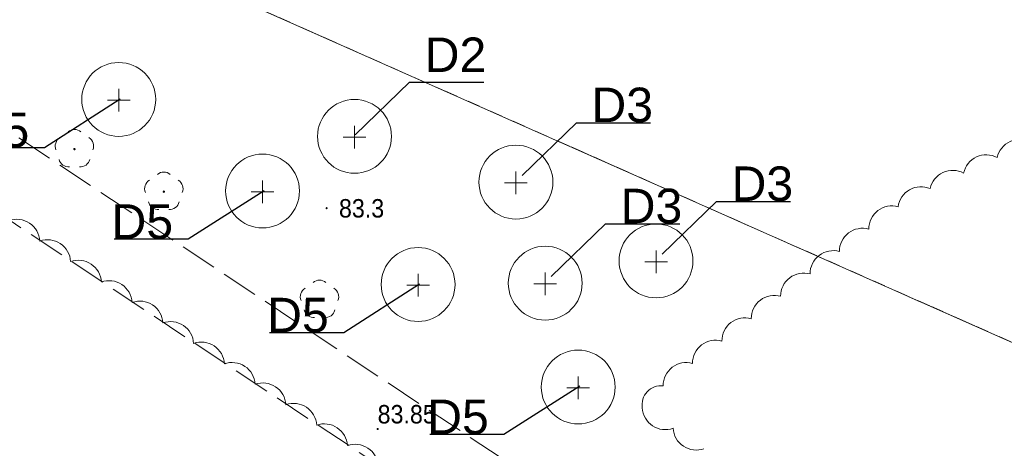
# Model space of a CAD drawing. Header units: metres. Extents: x 6540907 to 6541833, y 5893434 to 5894895.
# Tile 198 of 256: x 6541566 to 6541606, y 5894125 to 5894142. Entities that reach past the tile are written whole.
import ezdxf
from ezdxf import colors
from ezdxf.entities.mleader import LeaderData, LeaderLine
from ezdxf.enums import TextEntityAlignment as Align
from ezdxf.math import Vec2, Vec3

# ---------------------------------------------------------------- set-up
doc = ezdxf.new("R2010")
doc.units = ezdxf.units.M
doc.header["$MEASUREMENT"] = 0
for name, pattern in [('1.5_0.5', [2, 1.5, -0.5]), ('219-500', [0, 0]), ('egug-500', [1, 0.5, -0.5])]:
    doc.linetypes.add(name, pattern=pattern)
doc.layers.get('0').update_dxf_attribs({"color": 2, "linetype": 'CONTINUOUS', "lineweight": 5})
for name, color, linetype, lineweight in [('218-kontur użytku gruntowego', 251, 'CONTINUOUS', 9), ('219-działka ewidencyjna', 152, 'CONTINUOUS', 18), ('drzewo liściaste', 251, 'CONTINUOUS', 9), ('jezdnia', 251, 'CONTINUOUS', 9), ('pikieta naturalna', 251, 'CONTINUOUS', 9), ('pikieta naturalna-Atr2', 251, 'CONTINUOUS', 9), ('pikieta sztuczna', 251, 'CONTINUOUS', 9), ('pikieta sztuczna-Atr2', 251, 'CONTINUOUS', 9), ('z_i_drzewa_opis', 7, 'CONTINUOUS', 25), ('z_nas_kom_fraxinus', 162, 'CONTINUOUS', 20), ('z_nas_kom_populus tremula', 162, 'CONTINUOUS', 20), ('z_nas_kom_salix', 162, 'CONTINUOUS', 20)]:
    doc.layers.add(name, color=color, linetype=linetype, lineweight=lineweight)
doc.layers.add('z_i_masywy_grupy', color=7, linetype='CONTINUOUS', lineweight=13, true_color=0x7f926c)
doc.styles.add('Opisowy', font='arial.ttf')
doc.styles.get("Standard").update_dxf_attribs({"font": 'Arial', "width": 0.75})

# ---------------------------------------------------------------- blocks, each defined once
blk = doc.blocks.new('PW01')
at = {"linetype": 'Continuous', "lineweight": 13}
h = blk.add_hatch(color=0, dxfattribs=at)
edge = h.paths.add_edge_path()
edge.add_arc((0, 0), 0.045, 0, 360)
blk = doc.blocks.new('OP021')
at = {"linetype": 'Continuous', "lineweight": 13}
h = blk.add_hatch(color=0, dxfattribs=at)
edge = h.paths.add_edge_path()
edge.add_arc((0, 0), 0.05, 0, 360)
at = {"color": 0, "linetype": 'Continuous', "lineweight": 13}
for centre, start, end in [((0, 0.4), 49.272, 130.728), ((-0.38, 0.124), 121.308, 202.548), ((0.38, 0.124), 337.452, 58.692), ((-0.235, -0.324), 193.221, 274.871), ((0.235, -0.324), 265.129, 346.779)]:
    blk.add_arc(centre, 0.4, start, end, dxfattribs=at)
blk = doc.blocks.new('d')
at = {"linetype": 'Continuous'}
for points in [[(0, 0.461), (0, -0.461)], [(0.461, 0), (-0.461, 0)]]:
    blk.add_lwpolyline(points, dxfattribs=at)
blk.add_circle((0, 0.031), 1.5, dxfattribs=at)
blk = doc.blocks.new('_None')

msp = doc.modelspace()

# ---------------------------------------------------------------- linework, layer by layer
at = {"layer": '218-kontur użytku gruntowego', "linetype": 'egug-500', "lineweight": 18, "flags": 128}
for points in [[(6541669.76, 5894101.248), (6541528.91, 5894163.708)], [(6541528.91, 5894163.708), (6541669.76, 5894101.248)]]:
    msp.add_lwpolyline(points, dxfattribs=at)
at = {"layer": '219-działka ewidencyjna', "linetype": '219-500', "lineweight": 18, "flags": 128}
msp.add_lwpolyline([(6541669.76, 5894101.248), (6541528.91, 5894163.708)], dxfattribs=at)
at = {"layer": 'jezdnia', "linetype": '1.5_0.5', "lineweight": 18, "flags": 128}
msp.add_lwpolyline([(6541655.08, 5894095.498), (6541652.89, 5894097.548), (6541638.04, 5894102.998), (6541620.44, 5894105.988), (6541610.38, 5894109.318), (6541601.85, 5894113.978), (6541547.45, 5894150.098), (6541531.44, 5894159.048), (6541531.12, 5894155.938), (6541545.86, 5894147.558), (6541600.29, 5894111.408), (6541609.18, 5894106.558), (6541619.72, 5894103.068), (6541637.26, 5894100.088), (6541651.25, 5894094.948), (6541653.68, 5894093.368), (6541654.6, 5894094.938)], close=True, dxfattribs=at)
at = {"layer": 'z_i_masywy_grupy', "linetype": 'Continuous'}
for points in [[(6541594.249, 5894124.869, -0.5), (6541592.997, 5894125.696, -0.5), (6541591.746, 5894126.524, -0.5), (6541592.59, 5894127.421, -0.5), (6541593.783, 5894128.331, -0.5), (6541594.976, 5894129.24, -0.5), (6541596.169, 5894130.149, -0.5), (6541597.362, 5894131.059, -0.5), (6541598.554, 5894131.968, -0.5), (6541599.747, 5894132.878, -0.5), (6541600.94, 5894133.787, -0.5), (6541602.133, 5894134.697, -0.5), (6541603.429, 5894135.434, -0.5), (6541604.791, 5894136.064, -0.5), (6541606.153, 5894136.693, -0.5), (6541607.514, 5894137.322, -0.5)], [(6541566.036, 5894134.133, -0.5), (6541567.285, 5894133.302, -0.5), (6541568.534, 5894132.471, -0.5), (6541569.783, 5894131.64, -0.5), (6541571.032, 5894130.809, -0.5), (6541572.281, 5894129.978, -0.5), (6541573.529, 5894129.147, -0.5), (6541574.778, 5894128.316, -0.5), (6541576.027, 5894127.485, -0.5), (6541577.276, 5894126.654, -0.5), (6541578.525, 5894125.824, -0.5), (6541579.773, 5894124.993, -0.5), (6541581.022, 5894124.162, -0.5)]]:
    msp.add_lwpolyline(points, format="xyb", dxfattribs=at)

# ---------------------------------------------------------------- block references
at = {"layer": 'drzewo liściaste', "linetype": 'Continuous', "lineweight": 18}
for p in [(6541568.69, 5894137.038), (6541568.69, 5894137.038), (6541568.69, 5894137.038), (6541572.32, 5894135.308), (6541572.32, 5894135.308), (6541572.32, 5894135.308), (6541578.64, 5894130.918), (6541578.64, 5894130.918), (6541578.64, 5894130.918)]:
    msp.add_blockref('OP021', p, dxfattribs=at)
at = {"layer": 'pikieta naturalna', "linetype": 'Continuous', "lineweight": 13}
msp.add_blockref('PW01', (6541578.93, 5894134.638), dxfattribs=at)
at = {"layer": 'pikieta sztuczna', "linetype": 'Continuous', "lineweight": 13}
msp.add_blockref('PW01', (6541581, 5894125.668), dxfattribs=at)
at = {"layer": 'z_nas_kom_fraxinus', "linetype": 'Continuous'}
for p in [(6541570.488, 5894139.025), (6541576.327, 5894135.306), (6541582.643, 5894131.507), (6541589.143, 5894127.342)]:
    msp.add_blockref('d', p, dxfattribs=at)
at = {"layer": 'z_nas_kom_populus tremula', "linetype": 'Continuous'}
msp.add_blockref('d', (6541580.061, 5894137.524), dxfattribs=at)
at = {"layer": 'z_nas_kom_salix', "linetype": 'Continuous'}
for p in [(6541586.615, 5894135.667), (6541592.303, 5894132.465), (6541587.803, 5894131.561)]:
    msp.add_blockref('d', p, dxfattribs=at)

# ---------------------------------------------------------------- texts
at = {"layer": 'pikieta naturalna-Atr2', "width": 0.9}
msp.add_text('83.3', height=0.75, dxfattribs=at).set_placement((6541579.43, 5894134.258))
at = {"layer": 'pikieta sztuczna-Atr2', "width": 0.9}
msp.add_text('83.85', height=0.75, dxfattribs=at).set_placement((6541581, 5894125.668), align=Align.BOTTOM_LEFT)

# ---------------------------------------------------------------- leaders
at = {"layer": 'z_i_drzewa_opis'}
ml = msp.add_multileader_mtext('Standard', dxfattribs=at)
ml.set_content('D2', color=256, style='Opisowy')
ml.set_leader_properties()
ml.set_arrow_properties(name='NONE')
ml.build(insert=Vec2(0, 0))
ml.multileader.update_dxf_attribs({"has_dogleg": 0, "text_left_attachment_type": 6, "text_right_attachment_type": 5, "text_top_attachment_type": 0, "text_bottom_attachment_type": 0, "dogleg_length": 1.914, "arrow_head_size": 4.904})
ctx = ml.context
ctx.base_point, ctx.char_height, ctx.arrow_head_size, ctx.landing_gap_size, ctx.plane_origin = Vec3(6541582.297, 5894139.757), 1.4, 4.904, 0.613, Vec3(6541577.137, 5894136.688)
ctx.left_attachment, ctx.right_attachment, ctx.attachment_type = 6, 5, 2
notes = []
notes.append((ctx, [(1, (1, 1, 0), (6541580.169, 5894139.757), (1, 0), 2.128, [(0, [(6541580.093, 5894137.617), (6541582.297, 5894139.757), (6541582.297, 5894139.757), (6541582.297, 5894139.757), (6541582.297, 5894139.757), (6541582.297, 5894139.757), (6541582.297, 5894139.757), (6541582.297, 5894139.757), (6541582.297, 5894139.757), (6541582.297, 5894139.757), (6541582.297, 5894139.757), (6541582.297, 5894139.757), (6541582.297, 5894139.757), (6541582.297, 5894139.757), (6541582.297, 5894139.757), (6541582.297, 5894139.757), (6541582.297, 5894139.757), (6541582.297, 5894139.757), (6541582.297, 5894139.757), (6541582.297, 5894139.757), (6541582.297, 5894139.757), (6541582.297, 5894139.757), (6541582.297, 5894139.757), (6541582.297, 5894139.757), (6541582.297, 5894139.757), (6541582.297, 5894139.757), (6541582.297, 5894139.757), (6541582.297, 5894139.757), (6541582.297, 5894139.757), (6541582.297, 5894139.757), (6541582.297, 5894139.757), (6541582.297, 5894139.757), (6541582.297, 5894139.757), (6541582.297, 5894139.757), (6541582.297, 5894139.757), (6541582.297, 5894139.757), (6541582.297, 5894139.757), (6541582.297, 5894139.757), (6541582.297, 5894139.757), (6541582.297, 5894139.757), (6541582.297, 5894139.757), (6541582.297, 5894139.757), (6541582.297, 5894139.757), (6541582.297, 5894139.757), (6541582.297, 5894139.757), (6541582.297, 5894139.757), (6541582.297, 5894139.757), (6541582.297, 5894139.757), (6541582.297, 5894139.757), (6541582.297, 5894139.757), (6541582.297, 5894139.757), (6541582.297, 5894139.757), (6541582.297, 5894139.757), (6541582.297, 5894139.757), (6541582.297, 5894139.757), (6541582.297, 5894139.757), (6541582.297, 5894139.757), (6541582.297, 5894139.757), (6541582.297, 5894139.757), (6541582.297, 5894139.757), (6541582.297, 5894139.757), (6541582.297, 5894139.757), (6541582.297, 5894139.757), (6541582.297, 5894139.757), (6541582.297, 5894139.757), (6541582.297, 5894139.757), (6541582.297, 5894139.757), (6541582.297, 5894139.757), (6541582.297, 5894139.757), (6541582.297, 5894139.757), (6541582.297, 5894139.757), (6541582.297, 5894139.757), (6541582.297, 5894139.757), (6541582.297, 5894139.757), (6541582.297, 5894139.757), (6541582.297, 5894139.757), (6541582.297, 5894139.757), (6541582.297, 5894139.757), (6541582.297, 5894139.757), (6541582.297, 5894139.757), (6541582.297, 5894139.757), (6541582.297, 5894139.757), (6541582.297, 5894139.757), (6541582.297, 5894139.757), (6541582.297, 5894139.757), (6541582.297, 5894139.757), (6541582.297, 5894139.757), (6541582.297, 5894139.757), (6541582.297, 5894139.757), (6541582.297, 5894139.757), (6541582.297, 5894139.757), (6541582.297, 5894139.757), (6541582.297, 5894139.757), (6541582.297, 5894139.757), (6541582.297, 5894139.757), (6541582.297, 5894139.757), (6541582.297, 5894139.757), (6541582.297, 5894139.757), (6541582.297, 5894139.757), (6541582.297, 5894139.757), (6541582.297, 5894139.757), (6541582.297, 5894139.757), (6541582.297, 5894139.757), (6541582.297, 5894139.757), (6541582.297, 5894139.757), (6541582.297, 5894139.757), (6541582.297, 5894139.757), (6541582.297, 5894139.757), (6541582.297, 5894139.757), (6541582.297, 5894139.757), (6541582.297, 5894139.757), (6541582.297, 5894139.757), (6541582.297, 5894139.757), (6541582.297, 5894139.757), (6541582.297, 5894139.757), (6541582.297, 5894139.757), (6541582.297, 5894139.757), (6541582.297, 5894139.757), (6541582.297, 5894139.757), (6541582.297, 5894139.757), (6541582.297, 5894139.757), (6541582.297, 5894139.757)], 256, [])])]))
ctx.mtext.insert, ctx.mtext.flow_direction = Vec3(6541582.91, 5894141.571), 5
ml = msp.add_multileader_mtext('Standard', dxfattribs=at)
ml.set_content('D3', color=256, style='Opisowy')
ml.set_leader_properties()
ml.set_arrow_properties(name='NONE')
ml.build(insert=Vec2(0, 0))
ml.multileader.update_dxf_attribs({"has_dogleg": 0, "text_left_attachment_type": 6, "text_right_attachment_type": 5, "text_top_attachment_type": 0, "text_bottom_attachment_type": 0, "dogleg_length": 1.914, "arrow_head_size": 4.904})
ctx = ml.context
ctx.base_point, ctx.char_height, ctx.arrow_head_size, ctx.landing_gap_size, ctx.plane_origin = Vec3(6541589.068, 5894138.11), 1.4, 4.904, 0.613, Vec3(6541583.908, 5894135.042)
ctx.left_attachment, ctx.right_attachment, ctx.attachment_type = 6, 5, 2
notes.append((ctx, [(1, (1, 1, 0), (6541586.939, 5894138.11), (1, 0), 2.128, [(0, [(6541586.864, 5894135.971), (6541589.068, 5894138.11), (6541589.068, 5894138.11), (6541589.068, 5894138.11), (6541589.068, 5894138.11), (6541589.068, 5894138.11), (6541589.068, 5894138.11), (6541589.068, 5894138.11), (6541589.068, 5894138.11), (6541589.068, 5894138.11), (6541589.068, 5894138.11), (6541589.068, 5894138.11), (6541589.068, 5894138.11), (6541589.068, 5894138.11), (6541589.068, 5894138.11), (6541589.068, 5894138.11), (6541589.068, 5894138.11), (6541589.068, 5894138.11), (6541589.068, 5894138.11), (6541589.068, 5894138.11), (6541589.068, 5894138.11), (6541589.068, 5894138.11), (6541589.068, 5894138.11), (6541589.068, 5894138.11), (6541589.068, 5894138.11), (6541589.068, 5894138.11), (6541589.068, 5894138.11), (6541589.068, 5894138.11), (6541589.068, 5894138.11), (6541589.068, 5894138.11), (6541589.068, 5894138.11), (6541589.068, 5894138.11), (6541589.068, 5894138.11), (6541589.068, 5894138.11), (6541589.068, 5894138.11), (6541589.068, 5894138.11), (6541589.068, 5894138.11), (6541589.068, 5894138.11), (6541589.068, 5894138.11), (6541589.068, 5894138.11), (6541589.068, 5894138.11), (6541589.068, 5894138.11), (6541589.068, 5894138.11), (6541589.068, 5894138.11), (6541589.068, 5894138.11), (6541589.068, 5894138.11), (6541589.068, 5894138.11), (6541589.068, 5894138.11), (6541589.068, 5894138.11), (6541589.068, 5894138.11), (6541589.068, 5894138.11), (6541589.068, 5894138.11), (6541589.068, 5894138.11), (6541589.068, 5894138.11), (6541589.068, 5894138.11), (6541589.068, 5894138.11), (6541589.068, 5894138.11), (6541589.068, 5894138.11), (6541589.068, 5894138.11), (6541589.068, 5894138.11), (6541589.068, 5894138.11), (6541589.068, 5894138.11), (6541589.068, 5894138.11), (6541589.068, 5894138.11), (6541589.068, 5894138.11), (6541589.068, 5894138.11), (6541589.068, 5894138.11), (6541589.068, 5894138.11), (6541589.068, 5894138.11), (6541589.068, 5894138.11), (6541589.068, 5894138.11), (6541589.068, 5894138.11), (6541589.068, 5894138.11), (6541589.068, 5894138.11), (6541589.068, 5894138.11), (6541589.068, 5894138.11), (6541589.068, 5894138.11), (6541589.068, 5894138.11), (6541589.068, 5894138.11), (6541589.068, 5894138.11), (6541589.068, 5894138.11), (6541589.068, 5894138.11), (6541589.068, 5894138.11), (6541589.068, 5894138.11), (6541589.068, 5894138.11), (6541589.068, 5894138.11), (6541589.068, 5894138.11), (6541589.068, 5894138.11), (6541589.068, 5894138.11), (6541589.068, 5894138.11), (6541589.068, 5894138.11), (6541589.068, 5894138.11), (6541589.068, 5894138.11), (6541589.068, 5894138.11), (6541589.068, 5894138.11), (6541589.068, 5894138.11), (6541589.068, 5894138.11), (6541589.068, 5894138.11), (6541589.068, 5894138.11), (6541589.068, 5894138.11), (6541589.068, 5894138.11), (6541589.068, 5894138.11), (6541589.068, 5894138.11), (6541589.068, 5894138.11), (6541589.068, 5894138.11), (6541589.068, 5894138.11), (6541589.068, 5894138.11), (6541589.068, 5894138.11), (6541589.068, 5894138.11), (6541589.068, 5894138.11), (6541589.068, 5894138.11), (6541589.068, 5894138.11), (6541589.068, 5894138.11), (6541589.068, 5894138.11), (6541589.068, 5894138.11), (6541589.068, 5894138.11), (6541589.068, 5894138.11), (6541589.068, 5894138.11), (6541589.068, 5894138.11), (6541589.068, 5894138.11), (6541589.068, 5894138.11), (6541589.068, 5894138.11)], 256, [])])]))
ctx.mtext.insert, ctx.mtext.flow_direction = Vec3(6541589.681, 5894139.535), 5
ml = msp.add_multileader_mtext('Standard', dxfattribs=at)
ml.set_content('D5', color=256, style='Opisowy')
ml.set_leader_properties()
ml.set_arrow_properties(name='NONE')
ml.build(insert=Vec2(0, 0))
ml.multileader.update_dxf_attribs({"has_dogleg": 0, "text_left_attachment_type": 6, "text_right_attachment_type": 5, "text_top_attachment_type": 0, "text_bottom_attachment_type": 0, "dogleg_length": 1.914, "arrow_head_size": 4.904})
ctx = ml.context
ctx.base_point, ctx.char_height, ctx.arrow_head_size, ctx.landing_gap_size, ctx.plane_origin = Vec3(6541563.973, 5894137.091), 1.4, 4.904, 0.613, Vec3(6541572.63, 5894134.023)
ctx.left_attachment, ctx.right_attachment, ctx.text_align_type, ctx.attachment_type = 6, 5, 2, 2
notes.append((ctx, [(1, (1, 1, 0), (6541569.599, 5894137.091), (-1, 0), 2.128, [(0, [(6541570.548, 5894139.064), (6541567.47, 5894137.091), (6541567.47, 5894137.091), (6541567.47, 5894137.091), (6541567.47, 5894137.091), (6541567.47, 5894137.091), (6541567.47, 5894137.091), (6541567.47, 5894137.091), (6541567.47, 5894137.091), (6541567.47, 5894137.091), (6541567.47, 5894137.091), (6541567.47, 5894137.091), (6541567.47, 5894137.091), (6541567.47, 5894137.091), (6541567.47, 5894137.091), (6541567.47, 5894137.091), (6541567.47, 5894137.091), (6541567.47, 5894137.091), (6541567.47, 5894137.091), (6541567.47, 5894137.091), (6541567.47, 5894137.091), (6541567.47, 5894137.091), (6541567.47, 5894137.091), (6541567.47, 5894137.091), (6541567.47, 5894137.091), (6541567.47, 5894137.091), (6541567.47, 5894137.091), (6541567.47, 5894137.091), (6541567.47, 5894137.091), (6541567.47, 5894137.091), (6541567.47, 5894137.091), (6541567.47, 5894137.091), (6541567.47, 5894137.091), (6541567.47, 5894137.091), (6541567.47, 5894137.091), (6541567.47, 5894137.091), (6541567.47, 5894137.091), (6541567.47, 5894137.091), (6541567.47, 5894137.091), (6541567.47, 5894137.091), (6541567.47, 5894137.091), (6541567.47, 5894137.091), (6541567.47, 5894137.091), (6541567.47, 5894137.091), (6541567.47, 5894137.091), (6541567.47, 5894137.091), (6541567.47, 5894137.091), (6541567.47, 5894137.091), (6541567.47, 5894137.091), (6541567.47, 5894137.091), (6541567.47, 5894137.091), (6541567.47, 5894137.091), (6541567.47, 5894137.091), (6541567.47, 5894137.091), (6541567.47, 5894137.091), (6541567.47, 5894137.091), (6541567.47, 5894137.091), (6541567.47, 5894137.091), (6541567.47, 5894137.091), (6541567.47, 5894137.091), (6541567.47, 5894137.091), (6541567.47, 5894137.091), (6541567.47, 5894137.091), (6541567.47, 5894137.091), (6541567.47, 5894137.091), (6541567.47, 5894137.091), (6541567.47, 5894137.091), (6541567.47, 5894137.091), (6541567.47, 5894137.091), (6541567.47, 5894137.091), (6541567.47, 5894137.091), (6541567.47, 5894137.091), (6541567.47, 5894137.091), (6541567.47, 5894137.091), (6541567.47, 5894137.091), (6541567.47, 5894137.091), (6541567.47, 5894137.091), (6541567.47, 5894137.091), (6541567.47, 5894137.091), (6541567.47, 5894137.091), (6541567.47, 5894137.091), (6541567.47, 5894137.091), (6541567.47, 5894137.091), (6541567.47, 5894137.091), (6541567.47, 5894137.091), (6541567.47, 5894137.091), (6541567.47, 5894137.091), (6541567.47, 5894137.091), (6541567.47, 5894137.091), (6541567.47, 5894137.091), (6541567.47, 5894137.091), (6541567.47, 5894137.091), (6541567.47, 5894137.091), (6541567.47, 5894137.091), (6541567.47, 5894137.091), (6541567.47, 5894137.091), (6541567.47, 5894137.091), (6541567.47, 5894137.091), (6541567.47, 5894137.091), (6541567.47, 5894137.091), (6541567.47, 5894137.091), (6541567.47, 5894137.091), (6541567.47, 5894137.091), (6541567.47, 5894137.091), (6541567.47, 5894137.091), (6541567.47, 5894137.091), (6541567.47, 5894137.091), (6541567.47, 5894137.091), (6541567.47, 5894137.091), (6541567.47, 5894137.091), (6541567.47, 5894137.091), (6541567.47, 5894137.091), (6541567.47, 5894137.091), (6541567.47, 5894137.091), (6541567.47, 5894137.091), (6541567.47, 5894137.091), (6541567.47, 5894137.091), (6541567.47, 5894137.091), (6541567.47, 5894137.091), (6541567.47, 5894137.091), (6541567.47, 5894137.091), (6541567.47, 5894137.091)], 256, [])])]))
ctx.mtext.insert, ctx.mtext.alignment, ctx.mtext.flow_direction = Vec3(6541566.857, 5894138.515), 3, 5
ml = msp.add_multileader_mtext('Standard', dxfattribs=at)
ml.set_content('D3', color=256, style='Opisowy')
ml.set_leader_properties()
ml.set_arrow_properties(name='NONE')
ml.build(insert=Vec2(0, 0))
ml.multileader.update_dxf_attribs({"has_dogleg": 0, "text_left_attachment_type": 6, "text_right_attachment_type": 5, "text_top_attachment_type": 0, "text_bottom_attachment_type": 0, "dogleg_length": 1.914, "arrow_head_size": 4.904})
ctx = ml.context
ctx.base_point, ctx.char_height, ctx.arrow_head_size, ctx.landing_gap_size, ctx.plane_origin = Vec3(6541594.756, 5894134.908), 1.4, 4.904, 0.613, Vec3(6541589.596, 5894131.839)
ctx.left_attachment, ctx.right_attachment, ctx.attachment_type = 6, 5, 2
notes.append((ctx, [(1, (1, 1, 0), (6541592.627, 5894134.908), (1, 0), 2.128, [(0, [(6541592.552, 5894132.768), (6541594.756, 5894134.908), (6541594.756, 5894134.908), (6541594.756, 5894134.908), (6541594.756, 5894134.908), (6541594.756, 5894134.908), (6541594.756, 5894134.908), (6541594.756, 5894134.908), (6541594.756, 5894134.908), (6541594.756, 5894134.908), (6541594.756, 5894134.908), (6541594.756, 5894134.908), (6541594.756, 5894134.908), (6541594.756, 5894134.908), (6541594.756, 5894134.908), (6541594.756, 5894134.908), (6541594.756, 5894134.908), (6541594.756, 5894134.908), (6541594.756, 5894134.908), (6541594.756, 5894134.908), (6541594.756, 5894134.908), (6541594.756, 5894134.908), (6541594.756, 5894134.908), (6541594.756, 5894134.908), (6541594.756, 5894134.908), (6541594.756, 5894134.908), (6541594.756, 5894134.908), (6541594.756, 5894134.908), (6541594.756, 5894134.908), (6541594.756, 5894134.908), (6541594.756, 5894134.908), (6541594.756, 5894134.908), (6541594.756, 5894134.908), (6541594.756, 5894134.908), (6541594.756, 5894134.908), (6541594.756, 5894134.908), (6541594.756, 5894134.908), (6541594.756, 5894134.908), (6541594.756, 5894134.908), (6541594.756, 5894134.908), (6541594.756, 5894134.908), (6541594.756, 5894134.908), (6541594.756, 5894134.908), (6541594.756, 5894134.908), (6541594.756, 5894134.908), (6541594.756, 5894134.908), (6541594.756, 5894134.908), (6541594.756, 5894134.908), (6541594.756, 5894134.908), (6541594.756, 5894134.908), (6541594.756, 5894134.908), (6541594.756, 5894134.908), (6541594.756, 5894134.908), (6541594.756, 5894134.908), (6541594.756, 5894134.908), (6541594.756, 5894134.908), (6541594.756, 5894134.908), (6541594.756, 5894134.908), (6541594.756, 5894134.908), (6541594.756, 5894134.908), (6541594.756, 5894134.908), (6541594.756, 5894134.908), (6541594.756, 5894134.908), (6541594.756, 5894134.908), (6541594.756, 5894134.908), (6541594.756, 5894134.908), (6541594.756, 5894134.908), (6541594.756, 5894134.908), (6541594.756, 5894134.908), (6541594.756, 5894134.908), (6541594.756, 5894134.908), (6541594.756, 5894134.908), (6541594.756, 5894134.908), (6541594.756, 5894134.908), (6541594.756, 5894134.908), (6541594.756, 5894134.908), (6541594.756, 5894134.908), (6541594.756, 5894134.908), (6541594.756, 5894134.908), (6541594.756, 5894134.908), (6541594.756, 5894134.908), (6541594.756, 5894134.908), (6541594.756, 5894134.908), (6541594.756, 5894134.908), (6541594.756, 5894134.908), (6541594.756, 5894134.908), (6541594.756, 5894134.908), (6541594.756, 5894134.908), (6541594.756, 5894134.908), (6541594.756, 5894134.908), (6541594.756, 5894134.908), (6541594.756, 5894134.908), (6541594.756, 5894134.908), (6541594.756, 5894134.908), (6541594.756, 5894134.908), (6541594.756, 5894134.908), (6541594.756, 5894134.908), (6541594.756, 5894134.908), (6541594.756, 5894134.908), (6541594.756, 5894134.908), (6541594.756, 5894134.908), (6541594.756, 5894134.908), (6541594.756, 5894134.908), (6541594.756, 5894134.908), (6541594.756, 5894134.908), (6541594.756, 5894134.908), (6541594.756, 5894134.908), (6541594.756, 5894134.908), (6541594.756, 5894134.908), (6541594.756, 5894134.908), (6541594.756, 5894134.908), (6541594.756, 5894134.908), (6541594.756, 5894134.908), (6541594.756, 5894134.908), (6541594.756, 5894134.908), (6541594.756, 5894134.908), (6541594.756, 5894134.908), (6541594.756, 5894134.908), (6541594.756, 5894134.908), (6541594.756, 5894134.908), (6541594.756, 5894134.908), (6541594.756, 5894134.908)], 256, [])])]))
ctx.mtext.insert, ctx.mtext.flow_direction = Vec3(6541595.369, 5894136.333), 5
ml = msp.add_multileader_mtext('Standard', dxfattribs=at)
ml.set_content('D5', color=256, style='Opisowy')
ml.set_leader_properties()
ml.set_arrow_properties(name='NONE')
ml.build(insert=Vec2(0, 0))
ml.multileader.update_dxf_attribs({"has_dogleg": 0, "text_left_attachment_type": 6, "text_right_attachment_type": 5, "text_top_attachment_type": 0, "text_bottom_attachment_type": 0, "dogleg_length": 1.914, "arrow_head_size": 4.904})
ctx = ml.context
ctx.base_point, ctx.char_height, ctx.arrow_head_size, ctx.landing_gap_size, ctx.plane_origin = Vec3(6541569.812, 5894133.373), 1.4, 4.904, 0.613, Vec3(6541578.469, 5894130.304)
ctx.left_attachment, ctx.right_attachment, ctx.text_align_type, ctx.attachment_type = 6, 5, 2, 2
notes.append((ctx, [(1, (1, 1, 0), (6541575.438, 5894133.373), (-1, 0), 2.128, [(0, [(6541576.387, 5894135.345), (6541573.309, 5894133.373), (6541573.309, 5894133.373), (6541573.309, 5894133.373), (6541573.309, 5894133.373), (6541573.309, 5894133.373), (6541573.309, 5894133.373), (6541573.309, 5894133.373), (6541573.309, 5894133.373), (6541573.309, 5894133.373), (6541573.309, 5894133.373), (6541573.309, 5894133.373), (6541573.309, 5894133.373), (6541573.309, 5894133.373), (6541573.309, 5894133.373), (6541573.309, 5894133.373), (6541573.309, 5894133.373), (6541573.309, 5894133.373), (6541573.309, 5894133.373), (6541573.309, 5894133.373), (6541573.309, 5894133.373), (6541573.309, 5894133.373), (6541573.309, 5894133.373), (6541573.309, 5894133.373), (6541573.309, 5894133.373), (6541573.309, 5894133.373), (6541573.309, 5894133.373), (6541573.309, 5894133.373), (6541573.309, 5894133.373), (6541573.309, 5894133.373), (6541573.309, 5894133.373), (6541573.309, 5894133.373), (6541573.309, 5894133.373), (6541573.309, 5894133.373), (6541573.309, 5894133.373), (6541573.309, 5894133.373), (6541573.309, 5894133.373), (6541573.309, 5894133.373), (6541573.309, 5894133.373), (6541573.309, 5894133.373), (6541573.309, 5894133.373), (6541573.309, 5894133.373), (6541573.309, 5894133.373), (6541573.309, 5894133.373), (6541573.309, 5894133.373), (6541573.309, 5894133.373), (6541573.309, 5894133.373), (6541573.309, 5894133.373), (6541573.309, 5894133.373), (6541573.309, 5894133.373), (6541573.309, 5894133.373), (6541573.309, 5894133.373), (6541573.309, 5894133.373), (6541573.309, 5894133.373), (6541573.309, 5894133.373), (6541573.309, 5894133.373), (6541573.309, 5894133.373), (6541573.309, 5894133.373), (6541573.309, 5894133.373), (6541573.309, 5894133.373), (6541573.309, 5894133.373), (6541573.309, 5894133.373), (6541573.309, 5894133.373), (6541573.309, 5894133.373), (6541573.309, 5894133.373), (6541573.309, 5894133.373), (6541573.309, 5894133.373), (6541573.309, 5894133.373), (6541573.309, 5894133.373), (6541573.309, 5894133.373), (6541573.309, 5894133.373), (6541573.309, 5894133.373), (6541573.309, 5894133.373), (6541573.309, 5894133.373), (6541573.309, 5894133.373), (6541573.309, 5894133.373), (6541573.309, 5894133.373), (6541573.309, 5894133.373), (6541573.309, 5894133.373), (6541573.309, 5894133.373), (6541573.309, 5894133.373), (6541573.309, 5894133.373), (6541573.309, 5894133.373), (6541573.309, 5894133.373), (6541573.309, 5894133.373), (6541573.309, 5894133.373), (6541573.309, 5894133.373), (6541573.309, 5894133.373), (6541573.309, 5894133.373), (6541573.309, 5894133.373), (6541573.309, 5894133.373), (6541573.309, 5894133.373), (6541573.309, 5894133.373), (6541573.309, 5894133.373), (6541573.309, 5894133.373), (6541573.309, 5894133.373), (6541573.309, 5894133.373), (6541573.309, 5894133.373), (6541573.309, 5894133.373), (6541573.309, 5894133.373), (6541573.309, 5894133.373), (6541573.309, 5894133.373), (6541573.309, 5894133.373), (6541573.309, 5894133.373), (6541573.309, 5894133.373), (6541573.309, 5894133.373), (6541573.309, 5894133.373), (6541573.309, 5894133.373), (6541573.309, 5894133.373), (6541573.309, 5894133.373), (6541573.309, 5894133.373), (6541573.309, 5894133.373), (6541573.309, 5894133.373), (6541573.309, 5894133.373), (6541573.309, 5894133.373), (6541573.309, 5894133.373), (6541573.309, 5894133.373), (6541573.309, 5894133.373), (6541573.309, 5894133.373), (6541573.309, 5894133.373), (6541573.309, 5894133.373), (6541573.309, 5894133.373)], 256, [])])]))
ctx.mtext.insert, ctx.mtext.alignment, ctx.mtext.flow_direction = Vec3(6541572.696, 5894134.797), 3, 5
ml = msp.add_multileader_mtext('Standard', dxfattribs=at)
ml.set_content('D3', color=256, style='Opisowy')
ml.set_leader_properties()
ml.set_arrow_properties(name='NONE')
ml.build(insert=Vec2(0, 0))
ml.multileader.update_dxf_attribs({"has_dogleg": 0, "text_left_attachment_type": 6, "text_right_attachment_type": 5, "text_top_attachment_type": 0, "text_bottom_attachment_type": 0, "dogleg_length": 1.914, "arrow_head_size": 4.904})
ctx = ml.context
ctx.base_point, ctx.char_height, ctx.arrow_head_size, ctx.landing_gap_size, ctx.plane_origin = Vec3(6541590.255, 5894134.004), 1.4, 4.904, 0.613, Vec3(6541585.096, 5894130.935)
ctx.left_attachment, ctx.right_attachment, ctx.attachment_type = 6, 5, 2
notes.append((ctx, [(1, (1, 1, 0), (6541588.127, 5894134.004), (1, 0), 2.128, [(0, [(6541588.051, 5894131.864), (6541590.255, 5894134.004), (6541590.255, 5894134.004), (6541590.255, 5894134.004), (6541590.255, 5894134.004), (6541590.255, 5894134.004), (6541590.255, 5894134.004), (6541590.255, 5894134.004), (6541590.255, 5894134.004), (6541590.255, 5894134.004), (6541590.255, 5894134.004), (6541590.255, 5894134.004), (6541590.255, 5894134.004), (6541590.255, 5894134.004), (6541590.255, 5894134.004), (6541590.255, 5894134.004), (6541590.255, 5894134.004), (6541590.255, 5894134.004), (6541590.255, 5894134.004), (6541590.255, 5894134.004), (6541590.255, 5894134.004), (6541590.255, 5894134.004), (6541590.255, 5894134.004), (6541590.255, 5894134.004), (6541590.255, 5894134.004), (6541590.255, 5894134.004), (6541590.255, 5894134.004), (6541590.255, 5894134.004), (6541590.255, 5894134.004), (6541590.255, 5894134.004), (6541590.255, 5894134.004), (6541590.255, 5894134.004), (6541590.255, 5894134.004), (6541590.255, 5894134.004), (6541590.255, 5894134.004), (6541590.255, 5894134.004), (6541590.255, 5894134.004), (6541590.255, 5894134.004), (6541590.255, 5894134.004), (6541590.255, 5894134.004), (6541590.255, 5894134.004), (6541590.255, 5894134.004), (6541590.255, 5894134.004), (6541590.255, 5894134.004), (6541590.255, 5894134.004), (6541590.255, 5894134.004), (6541590.255, 5894134.004), (6541590.255, 5894134.004), (6541590.255, 5894134.004), (6541590.255, 5894134.004), (6541590.255, 5894134.004), (6541590.255, 5894134.004), (6541590.255, 5894134.004), (6541590.255, 5894134.004), (6541590.255, 5894134.004), (6541590.255, 5894134.004), (6541590.255, 5894134.004), (6541590.255, 5894134.004), (6541590.255, 5894134.004), (6541590.255, 5894134.004), (6541590.255, 5894134.004), (6541590.255, 5894134.004), (6541590.255, 5894134.004), (6541590.255, 5894134.004), (6541590.255, 5894134.004), (6541590.255, 5894134.004), (6541590.255, 5894134.004), (6541590.255, 5894134.004), (6541590.255, 5894134.004), (6541590.255, 5894134.004), (6541590.255, 5894134.004), (6541590.255, 5894134.004), (6541590.255, 5894134.004), (6541590.255, 5894134.004), (6541590.255, 5894134.004), (6541590.255, 5894134.004), (6541590.255, 5894134.004), (6541590.255, 5894134.004), (6541590.255, 5894134.004), (6541590.255, 5894134.004), (6541590.255, 5894134.004), (6541590.255, 5894134.004), (6541590.255, 5894134.004), (6541590.255, 5894134.004), (6541590.255, 5894134.004), (6541590.255, 5894134.004), (6541590.255, 5894134.004), (6541590.255, 5894134.004), (6541590.255, 5894134.004), (6541590.255, 5894134.004), (6541590.255, 5894134.004), (6541590.255, 5894134.004), (6541590.255, 5894134.004), (6541590.255, 5894134.004), (6541590.255, 5894134.004), (6541590.255, 5894134.004), (6541590.255, 5894134.004), (6541590.255, 5894134.004), (6541590.255, 5894134.004), (6541590.255, 5894134.004), (6541590.255, 5894134.004), (6541590.255, 5894134.004), (6541590.255, 5894134.004), (6541590.255, 5894134.004), (6541590.255, 5894134.004), (6541590.255, 5894134.004), (6541590.255, 5894134.004), (6541590.255, 5894134.004), (6541590.255, 5894134.004), (6541590.255, 5894134.004), (6541590.255, 5894134.004), (6541590.255, 5894134.004), (6541590.255, 5894134.004), (6541590.255, 5894134.004), (6541590.255, 5894134.004), (6541590.255, 5894134.004), (6541590.255, 5894134.004), (6541590.255, 5894134.004), (6541590.255, 5894134.004), (6541590.255, 5894134.004), (6541590.255, 5894134.004), (6541590.255, 5894134.004)], 256, [])])]))
ctx.mtext.insert, ctx.mtext.flow_direction = Vec3(6541590.868, 5894135.429), 5
ml = msp.add_multileader_mtext('Standard', dxfattribs=at)
ml.set_content('D5', color=256, style='Opisowy')
ml.set_leader_properties()
ml.set_arrow_properties(name='NONE')
ml.build(insert=Vec2(0, 0))
ml.multileader.update_dxf_attribs({"has_dogleg": 0, "text_left_attachment_type": 6, "text_right_attachment_type": 5, "text_top_attachment_type": 0, "text_bottom_attachment_type": 0, "dogleg_length": 1.914, "arrow_head_size": 4.904})
ctx = ml.context
ctx.base_point, ctx.char_height, ctx.arrow_head_size, ctx.landing_gap_size, ctx.plane_origin = Vec3(6541576.129, 5894129.574), 1.4, 4.904, 0.613, Vec3(6541584.786, 5894126.505)
ctx.left_attachment, ctx.right_attachment, ctx.text_align_type, ctx.attachment_type = 6, 5, 2, 2
notes.append((ctx, [(1, (1, 1, 0), (6541581.754, 5894129.574), (-1, 0), 2.128, [(0, [(6541582.704, 5894131.546), (6541579.626, 5894129.574), (6541579.626, 5894129.574), (6541579.626, 5894129.574), (6541579.626, 5894129.574), (6541579.626, 5894129.574), (6541579.626, 5894129.574), (6541579.626, 5894129.574), (6541579.626, 5894129.574), (6541579.626, 5894129.574), (6541579.626, 5894129.574), (6541579.626, 5894129.574), (6541579.626, 5894129.574), (6541579.626, 5894129.574), (6541579.626, 5894129.574), (6541579.626, 5894129.574), (6541579.626, 5894129.574), (6541579.626, 5894129.574), (6541579.626, 5894129.574), (6541579.626, 5894129.574), (6541579.626, 5894129.574), (6541579.626, 5894129.574), (6541579.626, 5894129.574), (6541579.626, 5894129.574), (6541579.626, 5894129.574), (6541579.626, 5894129.574), (6541579.626, 5894129.574), (6541579.626, 5894129.574), (6541579.626, 5894129.574), (6541579.626, 5894129.574), (6541579.626, 5894129.574), (6541579.626, 5894129.574), (6541579.626, 5894129.574), (6541579.626, 5894129.574), (6541579.626, 5894129.574), (6541579.626, 5894129.574), (6541579.626, 5894129.574), (6541579.626, 5894129.574), (6541579.626, 5894129.574), (6541579.626, 5894129.574), (6541579.626, 5894129.574), (6541579.626, 5894129.574), (6541579.626, 5894129.574), (6541579.626, 5894129.574), (6541579.626, 5894129.574), (6541579.626, 5894129.574), (6541579.626, 5894129.574), (6541579.626, 5894129.574), (6541579.626, 5894129.574), (6541579.626, 5894129.574), (6541579.626, 5894129.574), (6541579.626, 5894129.574), (6541579.626, 5894129.574), (6541579.626, 5894129.574), (6541579.626, 5894129.574), (6541579.626, 5894129.574), (6541579.626, 5894129.574), (6541579.626, 5894129.574), (6541579.626, 5894129.574), (6541579.626, 5894129.574), (6541579.626, 5894129.574), (6541579.626, 5894129.574), (6541579.626, 5894129.574), (6541579.626, 5894129.574), (6541579.626, 5894129.574), (6541579.626, 5894129.574), (6541579.626, 5894129.574), (6541579.626, 5894129.574), (6541579.626, 5894129.574), (6541579.626, 5894129.574), (6541579.626, 5894129.574), (6541579.626, 5894129.574), (6541579.626, 5894129.574), (6541579.626, 5894129.574), (6541579.626, 5894129.574), (6541579.626, 5894129.574), (6541579.626, 5894129.574), (6541579.626, 5894129.574), (6541579.626, 5894129.574), (6541579.626, 5894129.574), (6541579.626, 5894129.574), (6541579.626, 5894129.574), (6541579.626, 5894129.574), (6541579.626, 5894129.574), (6541579.626, 5894129.574), (6541579.626, 5894129.574), (6541579.626, 5894129.574), (6541579.626, 5894129.574), (6541579.626, 5894129.574), (6541579.626, 5894129.574), (6541579.626, 5894129.574), (6541579.626, 5894129.574), (6541579.626, 5894129.574), (6541579.626, 5894129.574), (6541579.626, 5894129.574), (6541579.626, 5894129.574), (6541579.626, 5894129.574), (6541579.626, 5894129.574), (6541579.626, 5894129.574), (6541579.626, 5894129.574), (6541579.626, 5894129.574), (6541579.626, 5894129.574), (6541579.626, 5894129.574), (6541579.626, 5894129.574), (6541579.626, 5894129.574), (6541579.626, 5894129.574), (6541579.626, 5894129.574), (6541579.626, 5894129.574), (6541579.626, 5894129.574), (6541579.626, 5894129.574), (6541579.626, 5894129.574), (6541579.626, 5894129.574), (6541579.626, 5894129.574), (6541579.626, 5894129.574), (6541579.626, 5894129.574), (6541579.626, 5894129.574), (6541579.626, 5894129.574), (6541579.626, 5894129.574), (6541579.626, 5894129.574), (6541579.626, 5894129.574), (6541579.626, 5894129.574), (6541579.626, 5894129.574)], 256, [])])]))
ctx.mtext.insert, ctx.mtext.alignment, ctx.mtext.flow_direction = Vec3(6541579.013, 5894130.998), 3, 5
ml = msp.add_multileader_mtext('Standard', dxfattribs=at)
ml.set_content('D5', color=256, style='Opisowy')
ml.set_leader_properties()
ml.set_arrow_properties(name='NONE')
ml.build(insert=Vec2(0, 0))
ml.multileader.update_dxf_attribs({"has_dogleg": 0, "text_left_attachment_type": 6, "text_right_attachment_type": 5, "text_top_attachment_type": 0, "text_bottom_attachment_type": 0, "dogleg_length": 1.914, "arrow_head_size": 4.904})
ctx = ml.context
ctx.base_point, ctx.char_height, ctx.arrow_head_size, ctx.landing_gap_size, ctx.plane_origin = Vec3(6541582.628, 5894125.44), 1.4, 4.904, 0.613, Vec3(6541591.285, 5894122.371)
ctx.left_attachment, ctx.right_attachment, ctx.text_align_type, ctx.attachment_type = 6, 5, 2, 2
notes.append((ctx, [(1, (1, 1, 0), (6541588.254, 5894125.44), (-1, 0), 2.128, [(0, [(6541589.203, 5894127.412), (6541586.125, 5894125.44), (6541586.125, 5894125.44), (6541586.125, 5894125.44), (6541586.125, 5894125.44), (6541586.125, 5894125.44), (6541586.125, 5894125.44), (6541586.125, 5894125.44), (6541586.125, 5894125.44), (6541586.125, 5894125.44), (6541586.125, 5894125.44), (6541586.125, 5894125.44), (6541586.125, 5894125.44), (6541586.125, 5894125.44), (6541586.125, 5894125.44), (6541586.125, 5894125.44), (6541586.125, 5894125.44), (6541586.125, 5894125.44), (6541586.125, 5894125.44), (6541586.125, 5894125.44), (6541586.125, 5894125.44), (6541586.125, 5894125.44), (6541586.125, 5894125.44), (6541586.125, 5894125.44), (6541586.125, 5894125.44), (6541586.125, 5894125.44), (6541586.125, 5894125.44), (6541586.125, 5894125.44), (6541586.125, 5894125.44), (6541586.125, 5894125.44), (6541586.125, 5894125.44), (6541586.125, 5894125.44), (6541586.125, 5894125.44), (6541586.125, 5894125.44), (6541586.125, 5894125.44), (6541586.125, 5894125.44), (6541586.125, 5894125.44), (6541586.125, 5894125.44), (6541586.125, 5894125.44), (6541586.125, 5894125.44), (6541586.125, 5894125.44), (6541586.125, 5894125.44), (6541586.125, 5894125.44), (6541586.125, 5894125.44), (6541586.125, 5894125.44), (6541586.125, 5894125.44), (6541586.125, 5894125.44), (6541586.125, 5894125.44), (6541586.125, 5894125.44), (6541586.125, 5894125.44), (6541586.125, 5894125.44), (6541586.125, 5894125.44), (6541586.125, 5894125.44), (6541586.125, 5894125.44), (6541586.125, 5894125.44), (6541586.125, 5894125.44), (6541586.125, 5894125.44), (6541586.125, 5894125.44), (6541586.125, 5894125.44), (6541586.125, 5894125.44), (6541586.125, 5894125.44), (6541586.125, 5894125.44), (6541586.125, 5894125.44), (6541586.125, 5894125.44), (6541586.125, 5894125.44), (6541586.125, 5894125.44), (6541586.125, 5894125.44), (6541586.125, 5894125.44), (6541586.125, 5894125.44), (6541586.125, 5894125.44), (6541586.125, 5894125.44), (6541586.125, 5894125.44), (6541586.125, 5894125.44), (6541586.125, 5894125.44), (6541586.125, 5894125.44), (6541586.125, 5894125.44), (6541586.125, 5894125.44), (6541586.125, 5894125.44), (6541586.125, 5894125.44), (6541586.125, 5894125.44), (6541586.125, 5894125.44), (6541586.125, 5894125.44), (6541586.125, 5894125.44), (6541586.125, 5894125.44), (6541586.125, 5894125.44), (6541586.125, 5894125.44), (6541586.125, 5894125.44), (6541586.125, 5894125.44), (6541586.125, 5894125.44), (6541586.125, 5894125.44), (6541586.125, 5894125.44), (6541586.125, 5894125.44), (6541586.125, 5894125.44), (6541586.125, 5894125.44), (6541586.125, 5894125.44), (6541586.125, 5894125.44), (6541586.125, 5894125.44), (6541586.125, 5894125.44), (6541586.125, 5894125.44), (6541586.125, 5894125.44), (6541586.125, 5894125.44), (6541586.125, 5894125.44), (6541586.125, 5894125.44), (6541586.125, 5894125.44), (6541586.125, 5894125.44), (6541586.125, 5894125.44), (6541586.125, 5894125.44), (6541586.125, 5894125.44), (6541586.125, 5894125.44), (6541586.125, 5894125.44), (6541586.125, 5894125.44), (6541586.125, 5894125.44), (6541586.125, 5894125.44), (6541586.125, 5894125.44), (6541586.125, 5894125.44), (6541586.125, 5894125.44), (6541586.125, 5894125.44), (6541586.125, 5894125.44), (6541586.125, 5894125.44), (6541586.125, 5894125.44), (6541586.125, 5894125.44), (6541586.125, 5894125.44)], 256, [])])]))
ctx.mtext.insert, ctx.mtext.alignment, ctx.mtext.flow_direction = Vec3(6541585.512, 5894126.863), 3, 5
for ctx, leaders in notes:
    for number, flags, end, landing, length, lines in leaders:
        leader = LeaderData()
        leader.index, (leader.has_last_leader_line, leader.has_dogleg_vector, leader.attachment_direction) = number, flags
        leader.last_leader_point, leader.dogleg_vector, leader.dogleg_length = Vec3(end), Vec3(landing), length
        for number, points, colour, breaks in lines:
            line = LeaderLine()
            line.index, line.vertices, line.color, line.breaks = number, Vec3.list(points), colors.encode_raw_color(colour), breaks
            leader.lines.append(line)
        ctx.leaders.append(leader)

doc.saveas('drawing.dxf')
